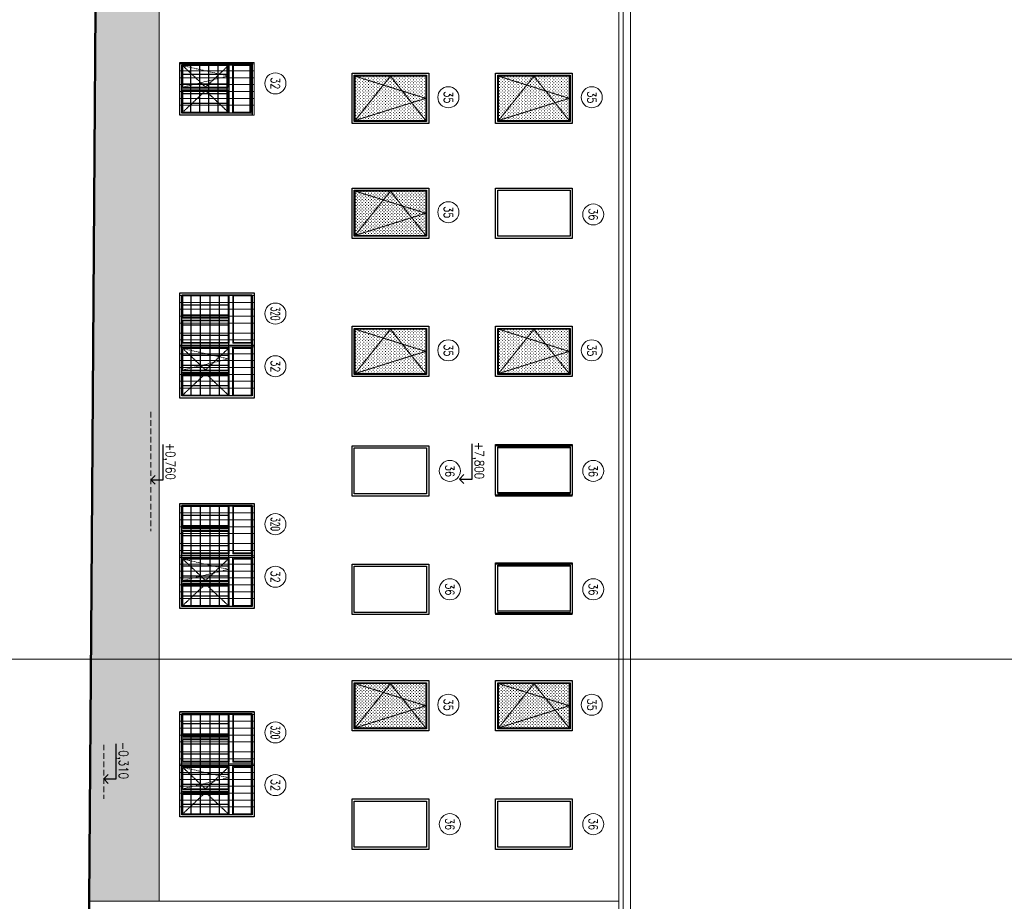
# Model space of a CAD drawing. Header units: millimetres. Extents: x -238874 to 551972, y -298952 to 658415.
# Tile 56 of 256: x -9273 to 13175, y 39746 to 59848. Entities that reach past the tile are written whole.
import ezdxf
from ezdxf.enums import TextEntityAlignment as Align

# ---------------------------------------------------------------- set-up
doc = ezdxf.new("R2010")
doc.units = ezdxf.units.MM
doc.header["$LTSCALE"] = 20
doc.linetypes.add('DASHED', pattern=[0.75, 0.5, -0.25])
doc.linetypes.add('HIDDEN', pattern=[9.525, 6.35, -3.175])
doc.layers.add('00_HEDVIKA_DEMOLICE', color=2, linetype='Continuous', lineweight=30, transparency=0.3)
for name, color, linetype, lineweight in [('CKBUBLINY', 1, 'Continuous', 18), ('CKBUBLINY_POPIS', 3, 'Continuous', 25), ('CKKOTY', 3, 'Continuous', 18), ('CKOKNA', 30, 'Continuous', 18), ('CKSTENY_SRAF', 8, 'Continuous', 18), ('NOSNÉ', 8, 'Continuous', 50), ('PRUCHODY', 7, 'Continuous', 18)]:
    doc.layers.add(name, color=color, linetype=linetype, lineweight=lineweight)
doc.layers.add('CKNETISK', color=116, linetype='Continuous', lineweight=18, plot=False)
doc.layers.add('CZ', color=255, linetype='Continuous')
doc.styles.get("Standard").update_dxf_attribs({"font": 'simplex.shx', "width": 0.8})

# ---------------------------------------------------------------- blocks, each defined once
blk = doc.blocks.new('*U3559')
at = {"color": 0, "lineweight": -2}
for p, q in [((-1150, 0), (-1150, 1750)), ((-1150, 1750), (0, 1750)), ((-1100, 1700), (-50, 1700)), ((-1100, 915), (-1100, 1700)), ((-1080, 1680), (-70, 1680)), ((-1080, 935), (-1080, 1680)), ((-70, 1680), (-70, 935)), ((-50, 1700), (-50, 915)), ((0, 1750), (0, 0)), ((-1100, 835), (-1100, 915)), ((-1080, 815), (-1080, 935)), ((-70, 935), (-70, 815)), ((-50, 915), (-50, 835)), ((-1100, 50), (-1100, 835)), ((-1080, 70), (-1080, 815)), ((-70, 815), (-70, 70)), ((-50, 835), (-50, 50)), ((0, 0), (-1150, 0)), ((-50, 50), (-1100, 50)), ((-70, 70), (-1080, 70))]:
    blk.add_line(p, q, dxfattribs=at)
at = {"color": 0, "linetype": 'DASHED', "lineweight": -2}
for p, q in [((-575, 1680), (-1080, 70)), ((-70, 1680), (-1080, 875)), ((-70, 70), (-575, 1680)), ((-1080, 875), (-70, 70))]:
    blk.add_line(p, q, dxfattribs=at)
blk = doc.blocks.new('PEVNÉ ŠPALETOVÉ_320')
at = {"layer": 'CKOKNA', "linetype": 'ByBlock', "lineweight": -2}
for p, q in [((-5625, 172411), (-3925, 172411)), ((-5625, 171211), (-5625, 172411)), ((-3925, 172411), (-3925, 171211)), ((-5575, 172361), (-5575, 171831)), ((-4497, 172361), (-5575, 172361)), ((-5555, 172341), (-5555, 172106)), ((-5311, 172341), (-5555, 172341)), ((-5291, 172341), (-5311, 172341)), ((-5222, 172341), (-5291, 172341)), ((-5202, 172341), (-5222, 172341)), ((-5046, 172341), (-5202, 172341)), ((-5026, 172341), (-5046, 172341)), ((-4871, 172341), (-5026, 172341)), ((-4851, 172341), (-4871, 172341)), ((-4782, 172341), (-4851, 172341)), ((-4762, 172341), (-4782, 172341)), ((-4517, 172341), (-4762, 172341)), ((-4517, 172106), (-4517, 172341)), ((-4497, 171831), (-4497, 172361)), ((-5555, 172106), (-5555, 172086)), ((-5555, 172086), (-5555, 171851)), ((-4517, 172086), (-4517, 172106)), ((-4517, 171851), (-4517, 172086)), ((-5575, 171261), (-5575, 171791)), ((-5555, 171851), (-5311, 171851)), ((-5555, 171771), (-5311, 171771)), ((-5555, 171536), (-5555, 171771)), ((-5311, 171851), (-5291, 171851)), ((-5311, 171771), (-5291, 171771)), ((-5291, 171851), (-5222, 171851)), ((-5291, 171771), (-5222, 171771)), ((-5222, 171851), (-5202, 171851)), ((-5222, 171771), (-5202, 171771)), ((-5202, 171851), (-5046, 171851)), ((-5202, 171771), (-5046, 171771)), ((-5046, 171851), (-5026, 171851)), ((-5046, 171771), (-5026, 171771)), ((-5026, 171851), (-4871, 171851)), ((-5026, 171771), (-4871, 171771)), ((-4871, 171851), (-4851, 171851)), ((-4871, 171771), (-4851, 171771)), ((-4851, 171851), (-4782, 171851)), ((-4851, 171771), (-4782, 171771)), ((-4782, 171851), (-4762, 171851)), ((-4782, 171771), (-4762, 171771)), ((-4762, 171851), (-4517, 171851)), ((-4762, 171771), (-4517, 171771)), ((-4517, 171771), (-4517, 171536)), ((-4497, 171791), (-4497, 171261)), ((-5555, 171516), (-5555, 171536)), ((-5555, 171281), (-5555, 171516)), ((-4517, 171536), (-4517, 171516)), ((-4517, 171516), (-4517, 171281)), ((-5311, 171281), (-5555, 171281)), ((-5291, 171281), (-5311, 171281)), ((-5222, 171281), (-5291, 171281)), ((-5202, 171281), (-5222, 171281)), ((-5046, 171281), (-5202, 171281)), ((-5026, 171281), (-5046, 171281)), ((-4871, 171281), (-5026, 171281)), ((-4851, 171281), (-4871, 171281)), ((-4782, 171281), (-4851, 171281)), ((-4762, 171281), (-4782, 171281)), ((-4517, 171281), (-4762, 171281)), ((-5625, 171211), (-3925, 171211)), ((-4497, 171261), (-5575, 171261))]:
    blk.add_line(p, q, dxfattribs=at)
at = {"layer": 'CKOKNA', "linetype": 'ByBlock', "lineweight": -2, "ltscale": 10}
for p, q in [((-4417, 171831), (-4417, 171791)), ((-4397, 171771), (-4397, 171851)), ((-3995, 171851), (-3995, 171771)), ((-3975, 171791), (-3975, 171831))]:
    blk.add_line(p, q, dxfattribs=at)
at = {"layer": 'CKOKNA', "linetype": 'ByBlock', "lineweight": -2}
for points in [[(-4417, 171831), (-4417, 172361), (-3975, 172361), (-3975, 171831)], [(-4397, 171851), (-4397, 172341), (-3995, 172341), (-3995, 171851)], [(-3975, 171791), (-3975, 171261), (-4417, 171261), (-4417, 171791)], [(-3995, 171771), (-3995, 171281), (-4397, 171281), (-4397, 171771)]]:
    blk.add_lwpolyline(points, dxfattribs=at)
blk.add_lwpolyline([(-4497, 171791), (-4497, 171831), (-5575, 171831), (-5575, 171791)], close=True, dxfattribs=at)
blk = doc.blocks.new('*U3552')
at = {"color": 0, "linetype": 'ByBlock', "lineweight": -2}
for p, q in [((0, 1700), (0, 0)), ((1200, 1700), (0, 1700)), ((1200, 0), (1200, 1700)), ((50, 1128), (50, 50)), ((580, 1128), (50, 1128)), ((620, 1128), (1150, 1128)), ((1150, 1128), (1150, 50)), ((70, 1108), (70, 864)), ((305, 1108), (70, 1108)), ((325, 1108), (305, 1108)), ((560, 1108), (325, 1108)), ((560, 864), (560, 1108)), ((640, 1108), (875, 1108)), ((640, 864), (640, 1108)), ((875, 1108), (895, 1108)), ((895, 1108), (1130, 1108)), ((1130, 1108), (1130, 864)), ((70, 864), (70, 844)), ((70, 844), (70, 774)), ((70, 774), (70, 754)), ((70, 754), (70, 599)), ((560, 844), (560, 864)), ((560, 774), (560, 844)), ((560, 754), (560, 774)), ((560, 599), (560, 754)), ((640, 844), (640, 864)), ((640, 774), (640, 844)), ((640, 754), (640, 774)), ((640, 599), (640, 754)), ((1130, 864), (1130, 844)), ((1130, 844), (1130, 774)), ((1130, 774), (1130, 754)), ((1130, 754), (1130, 599)), ((70, 599), (70, 579)), ((70, 579), (70, 424)), ((560, 579), (560, 599)), ((560, 424), (560, 579)), ((640, 579), (640, 599)), ((640, 424), (640, 579)), ((1130, 599), (1130, 579)), ((1130, 579), (1130, 424)), ((70, 424), (70, 404)), ((70, 404), (70, 334)), ((70, 334), (70, 314)), ((70, 314), (70, 70)), ((560, 404), (560, 424)), ((560, 334), (560, 404)), ((560, 314), (560, 334)), ((560, 70), (560, 314)), ((640, 404), (640, 424)), ((640, 334), (640, 404)), ((640, 314), (640, 334)), ((640, 70), (640, 314)), ((1130, 424), (1130, 404)), ((1130, 404), (1130, 334)), ((1130, 334), (1130, 314)), ((1130, 314), (1130, 70)), ((0, 0), (1200, 0)), ((50, 50), (580, 50)), ((70, 70), (305, 70)), ((305, 70), (325, 70)), ((325, 70), (560, 70)), ((1150, 50), (620, 50)), ((875, 70), (640, 70)), ((895, 70), (875, 70)), ((1130, 70), (895, 70))]:
    blk.add_line(p, q, dxfattribs=at)
at = {"color": 0, "linetype": 'ByBlock', "lineweight": -2, "ltscale": 10}
for p, q in [((640, 1630), (560, 1630)), ((580, 1650), (620, 1650)), ((560, 1228), (640, 1228)), ((620, 1208), (580, 1208))]:
    blk.add_line(p, q, dxfattribs=at)
at = {"color": 0, "linetype": 'DASHED', "lineweight": -2}
for p, q in [((560, 589), (70, 1108)), ((640, 589), (1130, 1108)), ((70, 70), (560, 589)), ((1130, 70), (640, 589))]:
    blk.add_line(p, q, dxfattribs=at)
at = {"color": 0, "linetype": 'ByBlock', "lineweight": -2}
for points in [[(580, 1650), (50, 1650), (50, 1208), (580, 1208)], [(560, 1630), (70, 1630), (70, 1228), (560, 1228)], [(620, 1208), (1150, 1208), (1150, 1650), (620, 1650)], [(640, 1228), (1130, 1228), (1130, 1630), (640, 1630)]]:
    blk.add_lwpolyline(points, dxfattribs=at)
blk.add_lwpolyline([(580, 1128), (620, 1128), (620, 50), (580, 50)], close=True, dxfattribs=at)
blk = doc.blocks.new('*U3560')
at = {"color": 0, "lineweight": -2}
for p, q in [((1150, 1750), (0, 1750)), ((0, 1750), (0, 0)), ((1100, 1700), (50, 1700)), ((50, 1700), (50, 915)), ((1100, 915), (1100, 1700)), ((1150, 0), (1150, 1750)), ((50, 915), (50, 835)), ((1100, 835), (1100, 915)), ((50, 835), (50, 50)), ((1100, 50), (1100, 835)), ((0, 0), (1150, 0)), ((50, 50), (1100, 50))]:
    blk.add_line(p, q, dxfattribs=at)
blk = doc.blocks.new('*U3561')
at = {"color": 0, "lineweight": -2}
for p, q in [((1150, 1750), (0, 1750)), ((0, 1750), (0, 0)), ((1100, 1700), (50, 1700)), ((50, 1700), (50, 915)), ((1100, 915), (1100, 1700)), ((1150, 0), (1150, 1750)), ((50, 915), (50, 835)), ((1100, 835), (1100, 915)), ((50, 835), (50, 50)), ((1100, 50), (1100, 835)), ((0, 0), (1150, 0)), ((50, 50), (1100, 50))]:
    blk.add_line(p, q, dxfattribs=at)
blk = doc.blocks.new('CK_BUBBLE_1_0_0')
at = {"color": 0, "linetype": 'ByBlock', "lineweight": -2}
blk.add_circle((0, 0), 1, dxfattribs=at)

msp = doc.modelspace()

# ---------------------------------------------------------------- hatches: boundary and pattern name
at = {"layer": 'CKSTENY_SRAF'}
h = msp.add_hatch(dxfattribs=at)
h.set_pattern_fill('OMITKA', color=256, scale=50, angle=270)
h.set_pattern_definition([(315, (-421801.697, 139228.01), (35.355339, 35.355339), [0, -50])])
h.paths.add_polyline_path([(4.733, 58560.047), (4.733, 57530.047), (-1625.267, 57530.047), (-1625.267, 58560.047)])
h = msp.add_hatch(dxfattribs=at)
h.set_pattern_fill('OMITKA', color=256, scale=50, angle=270)
h.set_pattern_definition([(315, (-418531.697, 139228.01), (35.355339, 35.355339), [0, -50])])
h.paths.add_polyline_path([(3274.733, 58560.047), (3274.733, 57530.047), (1644.733, 57530.047), (1644.733, 58560.047)])
h = msp.add_hatch(dxfattribs=at)
h.set_pattern_fill('OMITKA', color=256, scale=50, angle=270)
h.set_pattern_definition([(315, (-421801.697, 136608.01), (35.355339, 35.355339), [0, -50])])
h.paths.add_polyline_path([(4.733, 55940.047), (4.733, 54910.047), (-1625.267, 54910.047), (-1625.267, 55940.047)])
h = msp.add_hatch(dxfattribs=at)
h.set_pattern_fill('OMITKA', color=256, scale=50, angle=270)
h.set_pattern_definition([(315, (-421801.697, 133458.01), (35.355339, 35.355339), [0, -50])])
h.paths.add_polyline_path([(4.733, 52790.047), (4.733, 51760.047), (-1625.267, 51760.047), (-1625.267, 52790.047)])
h = msp.add_hatch(dxfattribs=at)
h.set_pattern_fill('OMITKA', color=256, scale=50, angle=270)
h.set_pattern_definition([(315, (-418531.697, 133458.01), (35.355339, 35.355339), [0, -50])])
h.paths.add_polyline_path([(3274.733, 52790.047), (3274.733, 51760.047), (1644.733, 51760.047), (1644.733, 52790.047)])
h = msp.add_hatch(dxfattribs=at)
h.set_pattern_fill('OMITKA', color=256, scale=50, angle=270)
h.set_pattern_definition([(315, (-421801.697, 125378.01), (35.355339, 35.355339), [0, -50])])
h.paths.add_polyline_path([(4.733, 44710.047), (4.733, 43680.047), (-1625.267, 43680.047), (-1625.267, 44710.047)])
h = msp.add_hatch(dxfattribs=at)
h.set_pattern_fill('OMITKA', color=256, scale=50, angle=270)
h.set_pattern_definition([(315, (-418531.697, 125378.01), (35.355339, 35.355339), [0, -50])])
h.paths.add_polyline_path([(3274.733, 44710.047), (3274.733, 43680.047), (1644.733, 43680.047), (1644.733, 44710.047)])
at = {"layer": 'PRUCHODY'}
h = msp.add_hatch(dxfattribs=at)
h.set_pattern_fill('AR-B88,_O', color=256, scale=0.8, angle=-90)
h.set_pattern_definition([(270, (-40309.37, -121285.58), (162.56, -3e-14), []), (360, (-40309.37, -121285.58), (162.56, 81.28), [162.56, -162.56])])
h.paths.add_polyline_path([(-7685.132, 39746.047), (-6095.267, 39746.047), (-6095.267, 83570.047), (-6195.267, 83570.047), (-6382.767, 84070.047), (-6570.267, 83570.047), (-6807.767, 84070.047), (-7045.267, 83570.047), (-7410.267, 79630.047), (-6670.267, 79630.047), (-6670.267, 78953.047), (-6670.267, 78810.047), (-7410.267, 78810.047)])
h.paths.add_polyline_path([(-6793.346, 66352.964), (-6793.346, 65356.237), (-6434.119, 65356.237), (-6434.119, 66352.964)], flags=24)
h.paths.add_polyline_path([(-7103.346, 43445.583), (-7103.346, 42481.237), (-6744.119, 42481.237), (-6744.119, 43445.583)], flags=24)

# ---------------------------------------------------------------- linework, layer by layer
at = {"color": 0, "linetype": 'ByBlock', "lineweight": -2}
msp.add_line((-3925.267, 52420.047), (-5625.267, 52420.047), dxfattribs=at)
at = {"layer": '00_HEDVIKA_DEMOLICE'}
for p, q in [((-5625.267, 58870.047), (-3975.267, 58870.047)), ((-5625.267, 57670.047), (-5625.267, 58870.047)), ((-5575.267, 58820.047), (-4025.267, 58820.047)), ((-5575.267, 57720.047), (-5575.267, 58820.047)), ((-5369.267, 57720.047), (-5369.267, 58820.047)), ((-5163.267, 57720.047), (-5163.267, 58820.047)), ((-4957.267, 57720.047), (-4957.267, 58820.047)), ((-4751.267, 57720.047), (-4751.267, 58820.047)), ((-4545.267, 57720.047), (-4545.267, 58820.047)), ((-4025.267, 58820.047), (-4025.267, 57720.047)), ((-3975.267, 58870.047), (-3975.267, 57670.047)), ((-4545.267, 58600.047), (-5575.267, 58600.047)), ((-4545.267, 58380.047), (-5575.267, 58380.047)), ((-4545.267, 58160.047), (-5575.267, 58160.047)), ((-4545.267, 57940.047), (-5575.267, 57940.047)), ((-4025.267, 57720.047), (-5575.267, 57720.047)), ((-3975.267, 57670.047), (-5625.267, 57670.047)), ((-5625.267, 53620.047), (-3925.267, 53620.047)), ((-5625.267, 51220.047), (-5625.267, 53620.047)), ((-5575.267, 53570.047), (-3975.267, 53570.047)), ((-3975.267, 53570.047), (-5575.267, 53570.047)), ((-5575.267, 51270.047), (-5575.267, 53570.047)), ((-5361.267, 51270.047), (-5361.267, 53570.047)), ((-5147.267, 51270.047), (-5147.267, 53570.047)), ((-4933.267, 51270.047), (-4933.267, 53570.047)), ((-4719.267, 51270.047), (-4719.267, 53570.047)), ((-4505.267, 51270.047), (-4505.267, 53570.047)), ((-3977.267, 51270.047), (-3977.267, 53570.047)), ((-3975.267, 53570.047), (-3975.267, 51270.047)), ((-3925.267, 53620.047), (-3925.267, 51220.047)), ((-4505.267, 53340.047), (-5575.267, 53340.047)), ((-4505.267, 53110.047), (-5575.267, 53110.047)), ((-4505.267, 52880.047), (-5575.267, 52880.047)), ((-4505.267, 52650.047), (-5575.267, 52650.047)), ((-4505.267, 52420.047), (-5575.267, 52420.047)), ((-3977.267, 52420.047), (-4505.267, 52420.047)), ((-4505.267, 52190.047), (-5575.267, 52190.047)), ((-4505.267, 51960.047), (-5575.267, 51960.047)), ((-4505.267, 51730.047), (-5575.267, 51730.047)), ((-4505.267, 51500.047), (-5575.267, 51500.047)), ((-3925.267, 51220.047), (-5625.267, 51220.047)), ((-3975.267, 51270.047), (-5575.267, 51270.047)), ((-5625.267, 48820.047), (-3925.267, 48820.047)), ((-5625.267, 46420.047), (-5625.267, 48820.047)), ((-3975.267, 48770.047), (-5575.267, 48770.047)), ((-5575.267, 48770.047), (-3975.267, 48770.047)), ((-5575.267, 46470.047), (-5575.267, 48770.047)), ((-5361.267, 46470.047), (-5361.267, 48770.047)), ((-5147.267, 46470.047), (-5147.267, 48770.047)), ((-4933.267, 46470.047), (-4933.267, 48770.047)), ((-4719.267, 46470.047), (-4719.267, 48770.047)), ((-4505.267, 46470.047), (-4505.267, 48770.047)), ((-3977.267, 46470.047), (-3977.267, 48770.047)), ((-3975.267, 48770.047), (-3975.267, 46470.047)), ((-3925.267, 48820.047), (-3925.267, 46420.047)), ((-4505.267, 48540.047), (-5575.267, 48540.047)), ((-4505.267, 48310.047), (-5575.267, 48310.047)), ((-4505.267, 48080.047), (-5575.267, 48080.047)), ((-4505.267, 47850.047), (-5575.267, 47850.047)), ((-4505.267, 47620.047), (-5575.267, 47620.047)), ((-3977.267, 47620.047), (-4505.267, 47620.047)), ((-4505.267, 47390.047), (-5575.267, 47390.047)), ((-4505.267, 47160.047), (-5575.267, 47160.047)), ((-4505.267, 46930.047), (-5575.267, 46930.047)), ((-4505.267, 46700.047), (-5575.267, 46700.047)), ((-3975.267, 46470.047), (-5575.267, 46470.047)), ((-3925.267, 46420.047), (-5625.267, 46420.047)), ((-5625.267, 44070.047), (-3925.267, 44070.047)), ((-5625.267, 41670.047), (-5625.267, 44070.047)), ((-5575.267, 44020.047), (-3975.267, 44020.047)), ((-3975.267, 44020.047), (-5575.267, 44020.047)), ((-5575.267, 41720.047), (-5575.267, 44020.047)), ((-5361.267, 41720.047), (-5361.267, 44020.047)), ((-5147.267, 41720.047), (-5147.267, 44020.047)), ((-4933.267, 41720.047), (-4933.267, 44020.047)), ((-4719.267, 41720.047), (-4719.267, 44020.047)), ((-4505.267, 41720.047), (-4505.267, 44020.047)), ((-3977.267, 41720.047), (-3977.267, 44020.047)), ((-3975.267, 44020.047), (-3975.267, 41720.047)), ((-3925.267, 44070.047), (-3925.267, 41670.047)), ((-4505.267, 43790.047), (-5575.267, 43790.047)), ((-4505.267, 43560.047), (-5575.267, 43560.047)), ((-4505.267, 43330.047), (-5575.267, 43330.047)), ((-4505.267, 43100.047), (-5575.267, 43100.047)), ((-4505.267, 42870.047), (-5575.267, 42870.047)), ((-3977.267, 42870.047), (-4505.267, 42870.047)), ((-4505.267, 42640.047), (-5575.267, 42640.047)), ((-4505.267, 42410.047), (-5575.267, 42410.047)), ((-4505.267, 42180.047), (-5575.267, 42180.047)), ((-4505.267, 41950.047), (-5575.267, 41950.047)), ((-3925.267, 41670.047), (-5625.267, 41670.047)), ((-3975.267, 41720.047), (-5575.267, 41720.047))]:
    msp.add_line(p, q, dxfattribs=at)
for points in [[(-1695.267, 57480.047), (-1695.267, 58630.047), (54.733, 58630.047), (54.733, 57480.047)], [(1574.733, 57480.047), (1574.733, 58630.047), (3324.733, 58630.047), (3324.733, 57480.047)], [(-1645.267, 57530.047), (-1645.267, 58580.047), (4.733, 58580.047), (4.733, 57530.047)], [(1624.733, 57530.047), (1624.733, 58580.047), (3274.733, 58580.047), (3274.733, 57530.047)], [(-1695.267, 54860.047), (-1695.267, 56010.047), (54.733, 56010.047), (54.733, 54860.047)], [(-1645.267, 54910.047), (-1645.267, 55960.047), (4.733, 55960.047), (4.733, 54910.047)], [(1574.733, 54860.047), (1574.733, 56010.047), (3324.733, 56010.047), (3324.733, 54860.047)], [(1624.733, 54910.047), (1624.733, 55960.047), (3274.733, 55960.047), (3274.733, 54910.047)], [(-1695.267, 51710.047), (-1695.267, 52860.047), (54.733, 52860.047), (54.733, 51710.047)], [(-1645.267, 51760.047), (-1645.267, 52810.047), (4.733, 52810.047), (4.733, 51760.047)], [(1574.733, 51710.047), (1574.733, 52860.047), (3324.733, 52860.047), (3324.733, 51710.047)], [(1624.733, 51760.047), (1624.733, 52810.047), (3274.733, 52810.047), (3274.733, 51760.047)], [(-1695.267, 48985.047), (-1695.267, 50135.047), (54.733, 50135.047), (54.733, 48985.047)], [(-1645.267, 49035.047), (-1645.267, 50085.047), (4.733, 50085.047), (4.733, 49035.047)], [(1574.733, 49010.047), (1574.733, 50160.047), (3324.733, 50160.047), (3324.733, 49010.047)], [(1624.733, 49060.047), (1624.733, 50110.047), (3274.733, 50110.047), (3274.733, 49060.047)], [(-1695.267, 46285.047), (-1695.267, 47435.047), (54.733, 47435.047), (54.733, 46285.047)], [(-1645.267, 46335.047), (-1645.267, 47385.047), (4.733, 47385.047), (4.733, 46335.047)], [(1574.733, 46310.047), (1574.733, 47460.047), (3324.733, 47460.047), (3324.733, 46310.047)], [(1624.733, 46360.047), (1624.733, 47410.047), (3274.733, 47410.047), (3274.733, 46360.047)], [(-1695.267, 43630.047), (-1695.267, 44780.047), (54.733, 44780.047), (54.733, 43630.047)], [(-1645.267, 43680.047), (-1645.267, 44730.047), (4.733, 44730.047), (4.733, 43680.047)], [(1574.733, 43630.047), (1574.733, 44780.047), (3324.733, 44780.047), (3324.733, 43630.047)], [(1624.733, 43680.047), (1624.733, 44730.047), (3274.733, 44730.047), (3274.733, 43680.047)], [(-1695.267, 40930.047), (-1695.267, 42080.047), (54.733, 42080.047), (54.733, 40930.047)], [(-1645.267, 40980.047), (-1645.267, 42030.047), (4.733, 42030.047), (4.733, 40980.047)], [(1574.733, 40930.047), (1574.733, 42080.047), (3324.733, 42080.047), (3324.733, 40930.047)], [(1624.733, 40980.047), (1624.733, 42030.047), (3274.733, 42030.047), (3274.733, 40980.047)]]:
    msp.add_lwpolyline(points, close=True, dxfattribs=at)
at = {"layer": 'CKNETISK'}
msp.add_line((35538.362, 45270.047), (-68917.938, 45270.047), dxfattribs=at)
at = {"layer": 'CKOKNA'}
for p, q in [((-3925.267, 58839.047), (-5625.267, 58839.047)), ((-3925.267, 58682.047), (-5625.267, 58682.047)), ((-3925.267, 58525.047), (-5625.267, 58525.047)), ((-3925.267, 58368.047), (-5625.267, 58368.047)), ((-3925.267, 58211.047), (-5625.267, 58211.047)), ((-3925.267, 58054.047), (-5625.267, 58054.047)), ((-3925.267, 57897.047), (-5625.267, 57897.047)), ((-3925.267, 53558.047), (-5625.267, 53558.047)), ((-3925.267, 53401.047), (-5625.267, 53401.047)), ((-3925.267, 53244.047), (-5625.267, 53244.047)), ((-3925.267, 53087.047), (-5625.267, 53087.047)), ((-3925.267, 52930.047), (-5625.267, 52930.047)), ((-3925.267, 52703.047), (-5625.267, 52703.047)), ((-3925.267, 52546.047), (-5625.267, 52546.047)), ((-3925.267, 52389.047), (-5625.267, 52389.047)), ((-3925.267, 52232.047), (-5625.267, 52232.047)), ((-3925.267, 52075.047), (-5625.267, 52075.047)), ((-3925.267, 51918.047), (-5625.267, 51918.047)), ((-3925.267, 51761.047), (-5625.267, 51761.047)), ((-3925.267, 51604.047), (-5625.267, 51604.047)), ((-3925.267, 51447.047), (-5625.267, 51447.047)), ((-3925.267, 48758.047), (-5625.267, 48758.047)), ((-3925.267, 48601.047), (-5625.267, 48601.047)), ((-3925.267, 48444.047), (-5625.267, 48444.047)), ((-3925.267, 48287.047), (-5625.267, 48287.047)), ((-3925.267, 48130.047), (-5625.267, 48130.047)), ((-3925.267, 47903.047), (-5625.267, 47903.047)), ((-3925.267, 47746.047), (-5625.267, 47746.047)), ((-3925.267, 47589.047), (-5625.267, 47589.047)), ((-3925.267, 47432.047), (-5625.267, 47432.047)), ((-3925.267, 47275.047), (-5625.267, 47275.047)), ((-3925.267, 47118.047), (-5625.267, 47118.047)), ((-3925.267, 46961.047), (-5625.267, 46961.047)), ((-3925.267, 46804.047), (-5625.267, 46804.047)), ((-3925.267, 46647.047), (-5625.267, 46647.047)), ((-3925.267, 44008.047), (-5625.267, 44008.047)), ((-3925.267, 43851.047), (-5625.267, 43851.047)), ((-3925.267, 43694.047), (-5625.267, 43694.047)), ((-3925.267, 43537.047), (-5625.267, 43537.047)), ((-3925.267, 43380.047), (-5625.267, 43380.047)), ((-3925.267, 43153.047), (-5625.267, 43153.047)), ((-3925.267, 42996.047), (-5625.267, 42996.047)), ((-3925.267, 42839.047), (-5625.267, 42839.047)), ((-3925.267, 42682.047), (-5625.267, 42682.047)), ((-3925.267, 42525.047), (-5625.267, 42525.047)), ((-3925.267, 42368.047), (-5625.267, 42368.047)), ((-3925.267, 42211.047), (-5625.267, 42211.047)), ((-3925.267, 42054.047), (-5625.267, 42054.047)), ((-3925.267, 41897.047), (-5625.267, 41897.047))]:
    msp.add_line(p, q, dxfattribs=at)
at = {"layer": 'CKOKNA', "linetype": 'DASHED', "ltscale": 3}
for points in [[(-5555.267, 58310.047), (-4517.267, 58565.047), (-5555.267, 58800.047)], [(-5555.267, 51860.047), (-4517.267, 52115.047), (-5555.267, 52350.047)], [(-5555.267, 47060.047), (-4517.267, 47315.047), (-5555.267, 47550.047)], [(-5555.267, 42310.047), (-4517.267, 42565.047), (-5555.267, 42800.047)]]:
    msp.add_lwpolyline(points, dxfattribs=at)
at = {"layer": 'CZ', "color": 7}
for p, q in [((-6000.292, 49357.269), (-6000.292, 50162.194)), ((1039.708, 49373.649), (1039.708, 50178.574)), ((-6285.267, 49357.269), (-6183.094, 49457.776)), ((754.733, 49373.649), (856.906, 49474.156)), ((-6285.267, 49357.269), (-6000.292, 49357.269)), ((-6285.267, 49357.269), (-6183.094, 49256.763)), ((754.733, 49373.649), (856.906, 49273.142)), ((754.733, 49373.649), (1039.708, 49373.649)), ((-7070.292, 42535.047), (-7070.292, 43339.972)), ((-7355.267, 42535.047), (-7253.094, 42635.554)), ((-7355.267, 42535.047), (-7253.094, 42434.54)), ((-7355.267, 42535.047), (-7070.292, 42535.047))]:
    msp.add_line(p, q, dxfattribs=at)
at = {"layer": 'NOSNÉ'}
msp.add_lwpolyline([(-7726.16, 33915.047), (-7703.77, 37097.118), (-7685.132, 39746.047), (-7637.659, 46897.013), (-7473.641, 70006.014), (-7410.267, 79630.047)], dxfattribs=at)
at = {"layer": 'PRUCHODY'}
for p, q in [((-6095.267, 39746.047), (-6095.267, 90440.047)), ((4387.35, 37047.118), (4387.35, 60170.047)), ((4488.956, 37047.118), (4488.956, 60170.047)), ((4656.127, 60170.047), (4656.127, 37047.118)), ((-7685.132, 39746.047), (4387.35, 39746.047))]:
    msp.add_line(p, q, dxfattribs=at)
at = {"layer": 'PRUCHODY', "linetype": 'HIDDEN'}
for p, q in [((-6285.267, 50905.734), (-6285.267, 48184.684)), ((-7355.267, 43315.63), (-7355.267, 42080.508))]:
    msp.add_line(p, q, dxfattribs=at)

# ---------------------------------------------------------------- block references
at = {"layer": 'CKBUBLINY'}
ref = msp.add_blockref('CK_BUBBLE_1_0_0', (-3443.466, 58395.932), dxfattribs=dict(at, xscale=240, yscale=240, zscale=240, rotation=270))
ref.add_attrib('NUM1', '32', dxfattribs={"layer": 'CKBUBLINY_POPIS', "height": 200, "rotation": 270, "width": 0.8, "flags": 8}).set_placement((-3443.466, 58395.932), align=Align.MIDDLE_CENTER)
ref = msp.add_blockref('CK_BUBBLE_1_0_0', (500.359, 58078.616), dxfattribs=dict(at, xscale=240, yscale=240, zscale=240, rotation=270))
ref.add_attrib('NUM1', '35', dxfattribs={"layer": 'CKBUBLINY_POPIS', "height": 200, "rotation": 270, "width": 0.8, "flags": 8}).set_placement((500.359, 58078.616), align=Align.MIDDLE_CENTER)
ref = msp.add_blockref('CK_BUBBLE_1_0_0', (3770.359, 58078.616), dxfattribs=dict(at, xscale=240, yscale=240, zscale=240, rotation=270))
ref.add_attrib('NUM1', '35', dxfattribs={"layer": 'CKBUBLINY_POPIS', "height": 200, "rotation": 270, "width": 0.8, "flags": 8}).set_placement((3770.359, 58078.616), align=Align.MIDDLE_CENTER)
ref = msp.add_blockref('CK_BUBBLE_1_0_0', (500.359, 55458.616), dxfattribs=dict(at, xscale=240, yscale=240, zscale=240, rotation=270))
ref.add_attrib('NUM1', '35', dxfattribs={"layer": 'CKBUBLINY_POPIS', "height": 200, "rotation": 270, "width": 0.8, "flags": 8}).set_placement((500.359, 55458.616), align=Align.MIDDLE_CENTER)
ref = msp.add_blockref('CK_BUBBLE_1_0_0', (3803.373, 55407.547), dxfattribs=dict(at, xscale=240, yscale=240, zscale=240, rotation=270))
ref.add_attrib('NUM1', '36', dxfattribs={"layer": 'CKBUBLINY_POPIS', "height": 200, "rotation": 270, "width": 0.8, "flags": 8}).set_placement((3803.373, 55407.547), align=Align.MIDDLE_CENTER)
ref = msp.add_blockref('CK_BUBBLE_1_0_0', (-3443.466, 53145.932), dxfattribs=dict(at, xscale=240, yscale=240, zscale=240, rotation=270))
ref.add_attrib('NUM1', '320', dxfattribs={"layer": 'CKBUBLINY_POPIS', "height": 200, "rotation": 270, "width": 0.6, "flags": 8}).set_placement((-3443.466, 53145.932), align=Align.MIDDLE_CENTER)
ref = msp.add_blockref('CK_BUBBLE_1_0_0', (500.359, 52308.616), dxfattribs=dict(at, xscale=240, yscale=240, zscale=240, rotation=270))
ref.add_attrib('NUM1', '35', dxfattribs={"layer": 'CKBUBLINY_POPIS', "height": 200, "rotation": 270, "width": 0.8, "flags": 8}).set_placement((500.359, 52308.616), align=Align.MIDDLE_CENTER)
ref = msp.add_blockref('CK_BUBBLE_1_0_0', (3770.359, 52308.616), dxfattribs=dict(at, xscale=240, yscale=240, zscale=240, rotation=270))
ref.add_attrib('NUM1', '35', dxfattribs={"layer": 'CKBUBLINY_POPIS', "height": 200, "rotation": 270, "width": 0.8, "flags": 8}).set_placement((3770.359, 52308.616), align=Align.MIDDLE_CENTER)
ref = msp.add_blockref('CK_BUBBLE_1_0_0', (-3443.466, 51945.932), dxfattribs=dict(at, xscale=240, yscale=240, zscale=240, rotation=270))
ref.add_attrib('NUM1', '32', dxfattribs={"layer": 'CKBUBLINY_POPIS', "height": 200, "rotation": 270, "width": 0.8, "flags": 8}).set_placement((-3443.466, 51945.932), align=Align.MIDDLE_CENTER)
ref = msp.add_blockref('CK_BUBBLE_1_0_0', (533.373, 49560.047), dxfattribs=dict(at, xscale=240, yscale=240, zscale=240, rotation=270))
ref.add_attrib('NUM1', '36', dxfattribs={"layer": 'CKBUBLINY_POPIS', "height": 200, "rotation": 270, "width": 0.8, "flags": 8}).set_placement((533.373, 49560.047), align=Align.MIDDLE_CENTER)
ref = msp.add_blockref('CK_BUBBLE_1_0_0', (3803.373, 49560.047), dxfattribs=dict(at, xscale=240, yscale=240, zscale=240, rotation=270))
ref.add_attrib('NUM1', '36', dxfattribs={"layer": 'CKBUBLINY_POPIS', "height": 200, "rotation": 270, "width": 0.8, "flags": 8}).set_placement((3803.373, 49560.047), align=Align.MIDDLE_CENTER)
ref = msp.add_blockref('CK_BUBBLE_1_0_0', (-3443.466, 48345.932), dxfattribs=dict(at, xscale=240, yscale=240, zscale=240, rotation=270))
ref.add_attrib('NUM1', '320', dxfattribs={"layer": 'CKBUBLINY_POPIS', "height": 200, "rotation": 270, "width": 0.6, "flags": 8}).set_placement((-3443.466, 48345.932), align=Align.MIDDLE_CENTER)
ref = msp.add_blockref('CK_BUBBLE_1_0_0', (-3443.466, 47145.932), dxfattribs=dict(at, xscale=240, yscale=240, zscale=240, rotation=270))
ref.add_attrib('NUM1', '32', dxfattribs={"layer": 'CKBUBLINY_POPIS', "height": 200, "rotation": 270, "width": 0.8, "flags": 8}).set_placement((-3443.466, 47145.932), align=Align.MIDDLE_CENTER)
ref = msp.add_blockref('CK_BUBBLE_1_0_0', (533.373, 46860.047), dxfattribs=dict(at, xscale=240, yscale=240, zscale=240, rotation=270))
ref.add_attrib('NUM1', '36', dxfattribs={"layer": 'CKBUBLINY_POPIS', "height": 200, "rotation": 270, "width": 0.8, "flags": 8}).set_placement((533.373, 46860.047), align=Align.MIDDLE_CENTER)
ref = msp.add_blockref('CK_BUBBLE_1_0_0', (3803.373, 46860.047), dxfattribs=dict(at, xscale=240, yscale=240, zscale=240, rotation=270))
ref.add_attrib('NUM1', '36', dxfattribs={"layer": 'CKBUBLINY_POPIS', "height": 200, "rotation": 270, "width": 0.8, "flags": 8}).set_placement((3803.373, 46860.047), align=Align.MIDDLE_CENTER)
ref = msp.add_blockref('CK_BUBBLE_1_0_0', (500.359, 44228.616), dxfattribs=dict(at, xscale=240, yscale=240, zscale=240, rotation=270))
ref.add_attrib('NUM1', '35', dxfattribs={"layer": 'CKBUBLINY_POPIS', "height": 200, "rotation": 270, "width": 0.8, "flags": 8}).set_placement((500.359, 44228.616), align=Align.MIDDLE_CENTER)
ref = msp.add_blockref('CK_BUBBLE_1_0_0', (3770.359, 44228.616), dxfattribs=dict(at, xscale=240, yscale=240, zscale=240, rotation=270))
ref.add_attrib('NUM1', '35', dxfattribs={"layer": 'CKBUBLINY_POPIS', "height": 200, "rotation": 270, "width": 0.8, "flags": 8}).set_placement((3770.359, 44228.616), align=Align.MIDDLE_CENTER)
ref = msp.add_blockref('CK_BUBBLE_1_0_0', (-3443.466, 43595.932), dxfattribs=dict(at, xscale=240, yscale=240, zscale=240, rotation=270))
ref.add_attrib('NUM1', '320', dxfattribs={"layer": 'CKBUBLINY_POPIS', "height": 200, "rotation": 270, "width": 0.6, "flags": 8}).set_placement((-3443.466, 43595.932), align=Align.MIDDLE_CENTER)
ref = msp.add_blockref('CK_BUBBLE_1_0_0', (-3443.466, 42395.932), dxfattribs=dict(at, xscale=240, yscale=240, zscale=240, rotation=270))
ref.add_attrib('NUM1', '32', dxfattribs={"layer": 'CKBUBLINY_POPIS', "height": 200, "rotation": 270, "width": 0.8, "flags": 8}).set_placement((-3443.466, 42395.932), align=Align.MIDDLE_CENTER)
ref = msp.add_blockref('CK_BUBBLE_1_0_0', (533.373, 41505.047), dxfattribs=dict(at, xscale=240, yscale=240, zscale=240, rotation=270))
ref.add_attrib('NUM1', '36', dxfattribs={"layer": 'CKBUBLINY_POPIS', "height": 200, "rotation": 270, "width": 0.8, "flags": 8}).set_placement((533.373, 41505.047), align=Align.MIDDLE_CENTER)
ref = msp.add_blockref('CK_BUBBLE_1_0_0', (3803.373, 41505.047), dxfattribs=dict(at, xscale=240, yscale=240, zscale=240, rotation=270))
ref.add_attrib('NUM1', '36', dxfattribs={"layer": 'CKBUBLINY_POPIS', "height": 200, "rotation": 270, "width": 0.8, "flags": 8}).set_placement((3803.373, 41505.047), align=Align.MIDDLE_CENTER)
at = {"layer": 'CKKOTY'}
for p in [(0, -118790.815), (0, -123590.815), (0, -128340.815)]:
    msp.add_blockref('PEVNÉ ŠPALETOVÉ_320', p, dxfattribs=at)
at = {"layer": 'CKOKNA', "xscale": -1, "rotation": 270}
for name, p in [('*U3552', (-5625.267, 57670.047)), ('*U3561', (-1695.267, 54860.047)), ('*U3560', (1574.733, 54860.047)), ('*U3552', (-5625.267, 51220.047)), ('*U3560', (-1695.267, 48985.047)), ('*U3560', (1574.733, 48985.047)), ('*U3552', (-5625.267, 46420.047)), ('*U3560', (-1695.267, 46285.047)), ('*U3560', (1574.733, 46285.047)), ('*U3552', (-5625.267, 41670.047)), ('*U3560', (-1695.267, 40930.047)), ('*U3560', (1574.733, 40930.047))]:
    msp.add_blockref(name, p, dxfattribs=at)
at = {"layer": 'CKOKNA', "rotation": 270.0000000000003}
for p in [(-1695.267, 57480.047), (1574.733, 57480.047), (-1695.267, 54860.047), (-1695.267, 51710.047), (1574.733, 51710.047), (-1695.267, 43630.047), (1574.733, 43630.047)]:
    msp.add_blockref('*U3559', p, dxfattribs=at)

# ---------------------------------------------------------------- texts
at = {"layer": 'CZ', "color": 7, "char_height": 212.5, "width": 939.6, "attachment_point": 3, "rotation": 270}
for s, insert in [('+0,760', (-5727.244, 49356.584)), ('+7,800', (1312.756, 49372.964)), ('-0,310', (-6797.244, 42534.362))]:
    msp.add_mtext(s, dxfattribs=dict(at, insert=insert))

doc.saveas('drawing.dxf')
